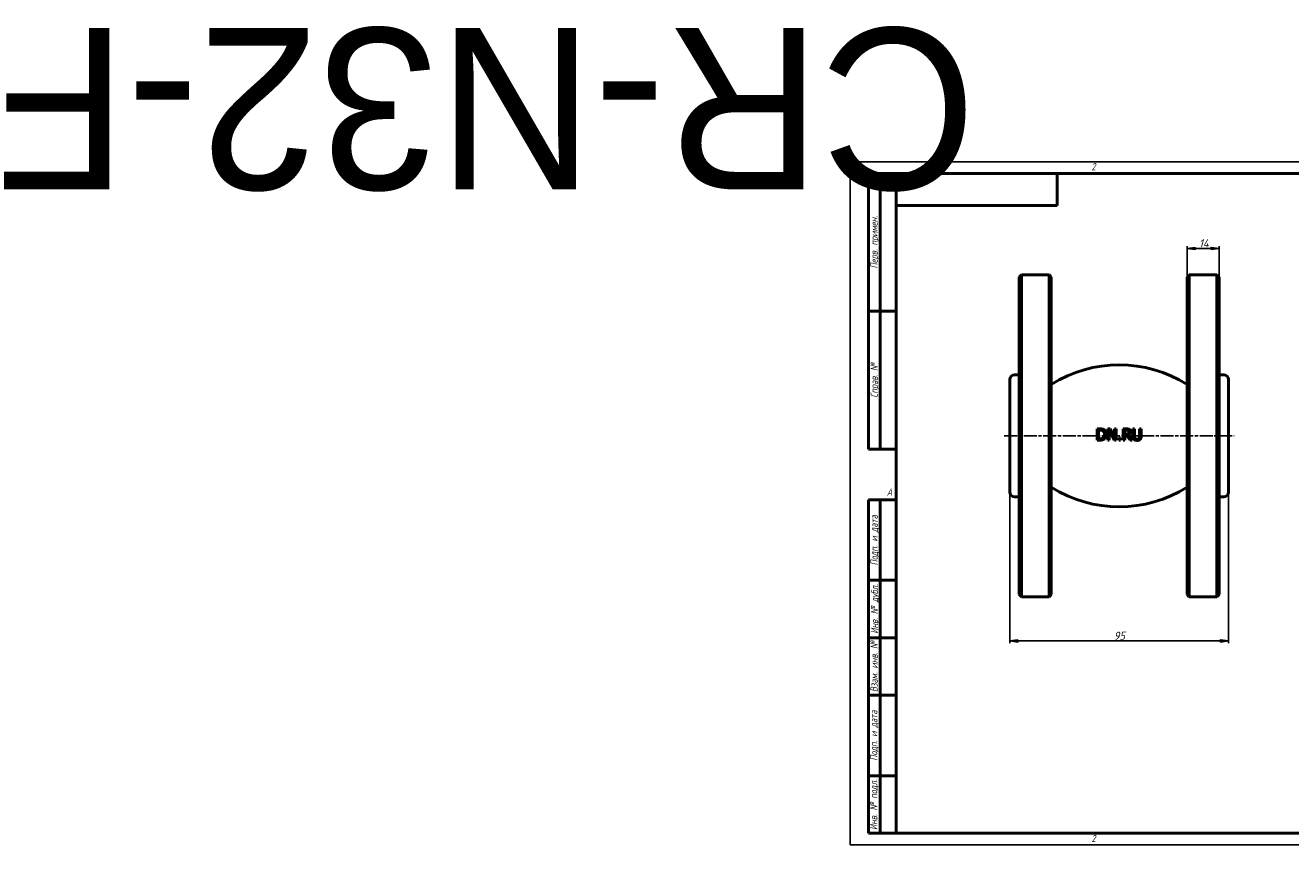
# Model space of a CAD drawing. Header units: millimetres. Extents: x -359 to 2393, y -69 to 356.
# Tile 1 of 4: x -359 to 192, y 0 to 356. Entities that reach past the tile are written whole.
import ezdxf
from ezdxf.enums import TextEntityAlignment as Align

# ---------------------------------------------------------------- set-up
doc = ezdxf.new("R2018")
doc.units = ezdxf.units.MM
doc.linetypes.add('CHAIN', pattern=[0.7087, 0.4724, -0.0591, 0.1181, -0.0591])
for name, color, linetype, lineweight in [('Видимый контур (ГОСТ)', 7, 'Continuous', 50), ('Кромка (ГОСТ)', 7, 'Continuous', 50), ('Обозначение (ГОСТ)', 7, 'Continuous', 25), ('Осевая линия (ГОСТ)', 7, 'Continuous', 25), ('Размер (ГОСТ)', 7, 'Continuous', 25), ('Эскизная геометрия (ГОСТ)', 7, 'Continuous', 50)]:
    doc.layers.add(name, color=color, linetype=linetype, lineweight=lineweight)
doc.styles.add('Альтернативный текст (ГОСТ)', font='arial.ttf', dxfattribs={"width": 0.8})
doc.styles.add('Обычный текст (ГОСТ)', font='GOST Common Italic.ttf')
doc.dimstyles.new('Обычный (ГОСТ)', dxfattribs={"dimtxt": 3.5, "dimasz": 3.5, "dimexe": 1, "dimexo": 0, "dimgap": 0.5, "dimtad": 1, "dimrnd": 1e-08, "dimtxsty": 'Обычный текст (ГОСТ)', "dimblk": 'Filled-1', "dimcen": 0.09, "dimdle": 15, "dimclrd": 256, "dimclre": 256, "dimclrt": 256, "dimazin": 2, "dimtfac": 0.714286, "dimtdec": 3, "dimtmove": 0, "dimatfit": 3, "dimfxl": 1, "dimtolj": 1, "dimlwd": 25, "dimlwe": 25, "dimarcsym": 0})

# ---------------------------------------------------------------- blocks, each defined once
blk = doc.blocks.new('Рамки ГОСТ - Рамка')
at = {"layer": 'Кромка (ГОСТ)', "lineweight": 25}
for p, q in [((0, 0), (0, 297)), ((0, 297), (420, 297)), ((420, 297), (420, 0)), ((420, 0), (0, 0))]:
    blk.add_line(p, q, dxfattribs=at)
at = {"layer": 'Кромка (ГОСТ)'}
for p, q in [((415, 292), (20, 292)), ((20, 292), (20, 5)), ((210, 292), (210, 297)), ((415, 5), (415, 292)), ((20, 5), (415, 5)), ((210, 5), (210, 0))]:
    blk.add_line(p, q, dxfattribs=at)
at = {"layer": 'Кромка (ГОСТ)', "char_height": 3.17, "attachment_point": 1, "style": 'Альтернативный текст (ГОСТ)'}
for s, insert, width in [('\\fGOST Common|b0|i1;{\\H3.1700;2}', (105, 296.5), 5.2328), ('\\fGOST Common|b0|i1;{\\H3.1700;1}', (315.02, 296.44), 5.2327), ('\\fGOST Common|b0|i1;{\\H3.1700;A}', (16, 155), 5.1335), ('\\fGOST Common|b0|i1;{\\H3.1700;A}', (416, 148.5), 5.0704), ('\\fGOST Common|b0|i1;{\\H3.1700;2}', (104.99, 4.3), 5.2328), ('\\fGOST Common|b0|i1;{\\H3.1700;1}', (315, 4.14), 6.6287), ('\\fGOST Common|b0|i1;{\\H3.1700;Формат А3}', (370, 4.39), 25.2103)]:
    blk.add_mtext(s, dxfattribs=dict(at, insert=insert, width=width))
blk = doc.blocks.new('ГОСТ - Доп. графы 1')
at = {"layer": 'Эскизная геометрия (ГОСТ)'}
for p, q in [((-12, 0), (-12, 145)), ((-12, 145), (0, 145)), ((-7, 145), (-7, 0)), ((-12, 110), (-7, 110)), ((-7, 110), (0, 110)), ((-12, 85), (-7, 85)), ((-7, 85), (0, 85)), ((-12, 60), (-7, 60)), ((-7, 60), (0, 60)), ((-12, 25), (-7, 25)), ((-7, 25), (0, 25)), ((0, 0), (-12, 0))]:
    blk.add_line(p, q, dxfattribs=at)
at = {"layer": 'Обозначение (ГОСТ)', "char_height": 3.17, "attachment_point": 5, "rotation": 90, "style": 'Альтернативный текст (ГОСТ)'}
for s, insert, width in [('\\fGOST Common|b0|i1;{\\H3.1700;Подп. и дата}', (-9.37, 127.41), 34.7679), ('\\fGOST Common|b0|i1;{\\H3.1700;Инв. № дубл.}', (-8.95, 97.55), 24.8438), ('\\fGOST Common|b0|i1;{\\H3.1700;Взам. инв. №}', (-9.58, 72.53), 24.8669), ('\\fGOST Common|b0|i1;{\\H3.1700;Подп. и дата}', (-9.5, 42.47), 35.1486), ('\\fGOST Common|b0|i1;{\\H3.1700;Инв. № подл.}', (-9.5, 12.41), 24.9618)]:
    blk.add_mtext(s, dxfattribs=dict(at, insert=insert, width=width))
at = {"layer": 'Обозначение (ГОСТ)', "lineweight": 30, "flags": 17}
for tag, p in [('Подп._и_дата_2', (-3.53, 127.51)), ('Инв._номер_дубликата', (-3.41, 97.47)), ('Взамен_инв._номера', (-3.46, 72.53)), ('Подп._и_дата_1', (-3.42, 42.35)), ('ИНВЕНТАРНЫЙ_НОМЕР', (-3.33, 12.68))]:
    blk.add_attdef(tag, text='', height=3.17, rotation=90, dxfattribs=at).set_placement(p, align=Align.MIDDLE_CENTER)
blk = doc.blocks.new('ГОСТ - Доп. графы 2')
at = {"layer": 'Эскизная геометрия (ГОСТ)'}
for p, q in [((-12, 0), (-12, 120)), ((-12, 120), (0, 120)), ((-7, 0), (-7, 120)), ((-12, 60), (0, 60)), ((0, 0), (-12, 0))]:
    blk.add_line(p, q, dxfattribs=at)
at = {"layer": 'Обозначение (ГОСТ)', "char_height": 3.17, "attachment_point": 5, "rotation": 90, "style": 'Альтернативный текст (ГОСТ)'}
for s, insert, width in [('\\fGOST Common|b0|i1;{\\H3.1700;Перв. примен.}', (-9.19, 90.05), 60.0143), ('\\fGOST Common|b0|i1;{\\H3.1700;Справ. №}', (-9.1, 30), 59.9357)]:
    blk.add_mtext(s, dxfattribs=dict(at, insert=insert, width=width))
at = {"layer": 'Обозначение (ГОСТ)', "lineweight": 30, "flags": 17}
for tag, p in [('Первичная_применяемость', (-3.65, 90.03)), ('Справочный_номер', (-3.55, 30.02))]:
    blk.add_attdef(tag, text='', height=3.17, rotation=90, dxfattribs=at).set_placement(p, align=Align.MIDDLE_CENTER)
blk = doc.blocks.new('ГОСТ - Доп. графы 3')
at = {"layer": 'Эскизная геометрия (ГОСТ)'}
for p, q in [((0, 0), (70, 0)), ((70, 0), (70, -14)), ((70, -14), (0, -14))]:
    blk.add_line(p, q, dxfattribs=at)
at = {"layer": 'Обозначение (ГОСТ)', "lineweight": 30}
blk.add_attdef('ОБОЗНАЧЕНИЕ', text='', height=5, rotation=180, dxfattribs=at).set_placement((34.94, -6.97), align=Align.MIDDLE_CENTER)
blk = doc.blocks.new('Filled-1')
at = {"color": 0}
for p, q in [((0, 0), (-1, 0.14)), ((-1, 0.14), (-1, -0.14)), ((-1, 0), (0, 0)), ((-1, -0.14), (0, 0))]:
    blk.add_line(p, q, dxfattribs=at)
at = {"color": 0, "flags": 128}
blk.add_lwpolyline([(-1, -0.14), (0, 0), (-1, 0.14), (-1, -0.14)], dxfattribs=at)
at = {"color": 0}
blk.add_solid([(-1, -0.14), (0, 0), (-1, 0.14), (-1, -0.14)], dxfattribs=at)
blk = doc.blocks.new('*D9')
at = {"layer": 'Defpoints', "color": 0, "linetype": 'Continuous', "transparency": 16777216}
for p in [(69.49, 153.33), (164.49, 153.33), (164.49, 88.65)]:
    blk.add_point(p, dxfattribs=at)
at = {"layer": 'Размер (ГОСТ)', "linetype": 'Continuous', "lineweight": 25, "transparency": 16777216}
for p, q in [((69.49, 153.33), (69.49, 87.65)), ((164.49, 153.33), (164.49, 87.65)), ((72.99, 88.65), (160.99, 88.65))]:
    blk.add_line(p, q, dxfattribs=at)
at = {"layer": 'Размер (ГОСТ)', "linetype": 'Continuous', "lineweight": 25, "transparency": 16777216, "xscale": 3.5, "yscale": 3.5, "zscale": 3.5, "rotation": 180}
blk.add_blockref('Filled-1', (69.49, 88.65), dxfattribs=at)
at = {"layer": 'Размер (ГОСТ)', "linetype": 'Continuous', "lineweight": 25, "transparency": 16777216, "xscale": 3.5, "yscale": 3.5, "zscale": 3.5}
blk.add_blockref('Filled-1', (164.49, 88.65), dxfattribs=at)
at = {"layer": 'Размер (ГОСТ)', "linetype": 'Continuous', "lineweight": 25, "transparency": 16777216, "insert": (114.67, 92.65), "char_height": 3.5, "attachment_point": 1, "style": 'Обычный текст (ГОСТ)'}
blk.add_mtext('\\A1;95', dxfattribs=at)
blk = doc.blocks.new('*D10')
at = {"layer": 'Defpoints', "color": 0, "linetype": 'Continuous', "transparency": 16777216}
for p in [(160.49, 259.33), (146.49, 246.83), (160.49, 246.83)]:
    blk.add_point(p, dxfattribs=at)
at = {"layer": 'Размер (ГОСТ)', "linetype": 'Continuous', "lineweight": 25, "transparency": 16777216}
for p, q in [((146.49, 246.83), (146.49, 260.33)), ((149.99, 259.33), (156.99, 259.33)), ((160.49, 246.83), (160.49, 260.33))]:
    blk.add_line(p, q, dxfattribs=at)
at = {"layer": 'Размер (ГОСТ)', "linetype": 'Continuous', "lineweight": 25, "transparency": 16777216, "xscale": 3.5, "yscale": 3.5, "zscale": 3.5, "rotation": 180}
blk.add_blockref('Filled-1', (146.49, 259.33), dxfattribs=at)
at = {"layer": 'Размер (ГОСТ)', "linetype": 'Continuous', "lineweight": 25, "transparency": 16777216, "xscale": 3.5, "yscale": 3.5, "zscale": 3.5}
blk.add_blockref('Filled-1', (160.49, 259.33), dxfattribs=at)
at = {"layer": 'Размер (ГОСТ)', "linetype": 'Continuous', "lineweight": 25, "transparency": 16777216, "insert": (151.74, 263.33), "char_height": 3.5, "attachment_point": 1, "style": 'Обычный текст (ГОСТ)'}
blk.add_mtext('\\A1;14', dxfattribs=at)

msp = doc.modelspace()

# ---------------------------------------------------------------- linework, layer by layer
at = {"layer": 'Видимый контур (ГОСТ)'}
for p, q in [((73.492, 246.833), (74.492, 247.833)), ((74.492, 247.833), (74.492, 107.833)), ((74.492, 247.833), (86.492, 247.833)), ((86.492, 107.833), (86.492, 247.833)), ((87.492, 246.833), (86.492, 247.833)), ((146.492, 246.833), (147.492, 247.833)), ((147.492, 247.833), (147.492, 107.833)), ((147.492, 247.833), (159.492, 247.833)), ((159.492, 107.833), (159.492, 247.833)), ((160.492, 246.833), (159.492, 247.833)), ((73.492, 108.833), (73.492, 246.833)), ((87.492, 246.833), (87.492, 108.833)), ((146.492, 108.833), (146.492, 246.833)), ((160.492, 246.833), (160.492, 108.833)), ((71.492, 204.333), (73.492, 204.333)), ((160.492, 204.333), (162.492, 204.333)), ((69.492, 153.333), (69.492, 202.333)), ((164.492, 202.333), (164.492, 153.333)), ((107.399, 175.946), (107.399, 180.946)), ((108.063, 180.37), (108.57, 180.37)), ((108.063, 180.37), (108.063, 176.521)), ((108.57, 176.521), (108.063, 176.521)), ((112.063, 175.946), (112.063, 180.946)), ((112.683, 180.257), (112.683, 175.946)), ((112.683, 180.257), (114.895, 175.946)), ((115.021, 176.987), (113.007, 180.946)), ((115.64, 180.946), (115.021, 180.946)), ((115.021, 176.987), (115.021, 180.946)), ((115.64, 180.946), (115.64, 175.946)), ((117.585, 176.902), (116.783, 176.902)), ((116.783, 175.946), (116.783, 176.902)), ((117.585, 176.902), (117.585, 175.946)), ((118.736, 175.946), (118.736, 180.946)), ((119.401, 180.37), (119.401, 178.49)), ((119.401, 180.37), (120.061, 180.37)), ((119.984, 178.49), (119.401, 178.49)), ((119.401, 177.935), (119.401, 175.946)), ((119.401, 177.935), (120.162, 177.935)), ((120.162, 177.935), (121.743, 175.946)), ((122.606, 175.946), (120.827, 178.121)), ((123.606, 180.946), (122.942, 180.946)), ((122.942, 177.826), (122.942, 180.946)), ((123.606, 180.946), (123.606, 177.826)), ((126.56, 180.946), (125.896, 180.946)), ((125.896, 177.809), (125.896, 180.946)), ((126.56, 180.946), (126.56, 177.826)), ((112.063, 175.946), (112.683, 175.946)), ((114.895, 175.946), (115.64, 175.946)), ((116.783, 175.946), (117.585, 175.946)), ((118.736, 175.946), (119.401, 175.946)), ((121.743, 175.946), (122.606, 175.946)), ((71.492, 151.333), (73.492, 151.333)), ((160.492, 151.333), (162.492, 151.333)), ((73.492, 108.833), (74.492, 107.833)), ((74.492, 107.833), (86.492, 107.833)), ((87.492, 108.833), (86.492, 107.833)), ((146.492, 108.833), (147.492, 107.833)), ((147.492, 107.833), (159.492, 107.833)), ((160.492, 108.833), (159.492, 107.833))]:
    msp.add_line(p, q, dxfattribs=at)
for centre, radius, start, end in [((71.492, 202.333), 2, 90, 180), ((116.992, 153.713), 55, 57.56356, 122.43644), ((162.492, 202.333), 2, 0, 90), ((116.992, 201.954), 55, 237.56356, 302.43644), ((71.492, 153.333), 2, 180, 270), ((162.492, 153.333), 2, 270, 0)]:
    msp.add_arc(centre, radius, start, end, dxfattribs=at)
for centre, major_axis, ratio, start_param, end_param in [((116.99, 180.944), (-55.209, 0), 0.0000198, 4.86609, 4.8869945), ((116.992, 180.945), (-55.222, 0), 0.0000151, 4.7846106, 4.8017628), ((116.992, 180.944), (-55.225, 0), 0.0000256, 4.6574443, 4.6807983), ((116.991, 175.946), (55.393, 0), 0.0000108, 4.5383478, 4.559403)]:
    msp.add_ellipse(centre, major_axis=major_axis, ratio=ratio, start_param=start_param, end_param=end_param, dxfattribs=at)
for points, knots in [([(110.328, 180.549), (110.159, 180.66), (109.971, 180.741), (109.559, 180.87), (109.225, 180.946), (108.538, 180.946)], [0, 0, 0, 0, 0.06141296, 0.06141296, 0.13089149, 0.13089149, 0.13089149, 0.13089149]), ([(108.55, 175.946), (108.793, 175.946), (109.054, 175.955), (109.524, 176.014), (109.681, 176.054), (109.997, 176.165), (110.163, 176.248), (110.32, 176.347)], [0, 0, 0, 0, 0.07379005, 0.07379005, 0.14349685, 0.14349685, 0.23054971, 0.23054971, 0.23054971, 0.23054971]), ([(108.57, 180.37), (109.024, 180.37), (109.278, 180.316), (109.597, 180.221), (109.748, 180.155), (109.891, 180.07)], [-0.10104088, -0.10104088, -0.10104088, -0.10104088, -0.05038239, -0.05038239, 0, 0, 0, 0]), ([(109.952, 176.853), (109.834, 176.77), (109.707, 176.705), (109.498, 176.629), (109.363, 176.586), (108.949, 176.53), (108.757, 176.521), (108.57, 176.521)], [-0.25444637, -0.25444637, -0.25444637, -0.25444637, -0.12650873, -0.12650873, -0.05677786, -0.05677786, 0, 0, 0, 0]), ([(109.891, 180.07), (110.023, 179.989), (110.14, 179.891), (110.343, 179.653), (110.423, 179.518), (110.542, 179.237), (110.582, 179.094), (110.637, 178.784), (110.649, 178.616), (110.649, 178.45)], [-0.18881117, -0.18881117, -0.18881117, -0.18881117, -0.14194103, -0.14194103, -0.09452902, -0.09452902, -0.04996378, -0.04996378, 0, 0, 0, 0]), ([(110.649, 178.45), (110.649, 178.201), (110.625, 177.942), (110.521, 177.579), (110.455, 177.397), (110.222, 177.071), (110.097, 176.951), (109.952, 176.853)], [-0.25090122, -0.25090122, -0.25090122, -0.25090122, -0.12066592, -0.12066592, -0.05304442, -0.05304442, 0, 0, 0, 0]), ([(110.32, 176.347), (110.509, 176.471), (110.672, 176.624), (110.957, 176.99), (111.077, 177.206), (111.288, 177.754), (111.341, 178.094), (111.341, 178.442)], [0, 0, 0, 0, 0.06832896, 0.06832896, 0.13983838, 0.13983838, 0.24336053, 0.24336053, 0.24336053, 0.24336053]), ([(111.341, 178.442), (111.341, 178.685), (111.319, 178.931), (111.204, 179.431), (111.117, 179.628), (110.949, 179.934), (110.848, 180.077), (110.609, 180.338), (110.475, 180.451), (110.328, 180.549)], [0, 0, 0, 0, 0.07317403, 0.07317403, 0.15424961, 0.15424961, 0.23829635, 0.23829635, 0.32210022, 0.32210022, 0.32210022, 0.32210022]), ([(120.888, 178.749), (120.835, 178.697), (120.777, 178.653), (120.712, 178.618), (120.689, 178.606), (120.667, 178.596), (120.647, 178.587), (120.614, 178.573), (120.584, 178.563), (120.559, 178.556), (120.545, 178.552), (120.533, 178.548), (120.522, 178.546), (120.514, 178.544), (120.507, 178.542), (120.501, 178.541), (120.401, 178.519), (120.298, 178.505), (120.194, 178.497), (120.124, 178.492), (120.054, 178.49), (119.984, 178.49)], [-0.06950679, -0.06950679, -0.06950679, -0.06950679, -0.06216563, -0.06216563, -0.06216563, -0.059620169, -0.059620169, -0.059620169, -0.055615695, -0.055615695, -0.055615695, -0.053417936, -0.053417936, -0.053417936, -0.051611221, -0.051611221, -0.051611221, -0.020904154, -0.020904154, -0.020904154, 0, 0, 0, 0]), ([(121.297, 180.682), (121.17, 180.764), (121.034, 180.828), (120.822, 180.886), (120.585, 180.946), (120.025, 180.946)], [0, 0, 0, 0, 0.045397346, 0.045397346, 0.066012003, 0.066012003, 0.066012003, 0.066012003]), ([(120.061, 180.37), (120.189, 180.37), (120.328, 180.364), (120.529, 180.333), (120.601, 180.316), (120.736, 180.268), (120.798, 180.238), (120.855, 180.2)], [-0.082292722, -0.082292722, -0.082292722, -0.082292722, -0.043283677, -0.043283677, -0.020583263, -0.020583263, 0, 0, 0, 0]), ([(120.827, 178.121), (120.957, 178.17), (121.081, 178.231), (121.307, 178.38), (121.407, 178.465), (121.652, 178.735), (121.729, 178.899), (121.838, 179.2), (121.864, 179.394), (121.864, 179.588)], [0, 0, 0, 0, 0.04168814, 0.04168814, 0.08136022, 0.08136022, 0.15144361, 0.15144361, 0.26045225, 0.26045225, 0.26045225, 0.26045225]), ([(120.855, 180.2), (120.911, 180.162), (120.962, 180.117), (121.005, 180.065), (121.024, 180.042), (121.04, 180.02), (121.053, 179.998), (121.066, 179.978), (121.077, 179.958), (121.087, 179.939), (121.089, 179.933), (121.092, 179.928), (121.094, 179.922), (121.098, 179.913), (121.102, 179.904), (121.106, 179.896), (121.14, 179.814), (121.158, 179.728), (121.167, 179.641), (121.17, 179.606), (121.171, 179.571), (121.171, 179.536)], [-0.066945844, -0.066945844, -0.066945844, -0.066945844, -0.053080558, -0.053080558, -0.053080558, -0.047123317, -0.047123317, -0.047123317, -0.041452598, -0.041452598, -0.041452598, -0.03983864, -0.03983864, -0.03983864, -0.037048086, -0.037048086, -0.037048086, -0.010565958, -0.010565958, -0.010565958, 0, 0, 0, 0]), ([(121.171, 179.536), (121.171, 179.442), (121.165, 179.347), (121.148, 179.255), (121.136, 179.19), (121.12, 179.133), (121.102, 179.082), (121.094, 179.059), (121.086, 179.038), (121.077, 179.018), (121.032, 178.916), (120.969, 178.826), (120.888, 178.749)], [-0.077010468, -0.077010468, -0.077010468, -0.077010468, -0.055382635, -0.055382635, -0.055382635, -0.040226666, -0.040226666, -0.040226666, -0.033613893, -0.033613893, -0.033613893, 0, 0, 0, 0]), ([(121.864, 179.588), (121.864, 179.711), (121.853, 179.836), (121.825, 179.956), (121.815, 179.998), (121.803, 180.036), (121.792, 180.07), (121.778, 180.111), (121.763, 180.145), (121.75, 180.174), (121.74, 180.194), (121.731, 180.212), (121.723, 180.227), (121.719, 180.234), (121.716, 180.241), (121.712, 180.247), (121.71, 180.25), (121.708, 180.254), (121.706, 180.257), (121.622, 180.401), (121.512, 180.524), (121.379, 180.625), (121.352, 180.645), (121.325, 180.664), (121.297, 180.682)], [-0.092579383, -0.092579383, -0.092579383, -0.092579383, -0.078314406, -0.078314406, -0.078314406, -0.073263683, -0.073263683, -0.073263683, -0.067320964, -0.067320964, -0.067320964, -0.063268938, -0.063268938, -0.063268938, -0.061378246, -0.061378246, -0.061378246, -0.060266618, -0.060266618, -0.060266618, -0.009979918, -0.009979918, -0.009979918, 0, 0, 0, 0]), ([(122.942, 177.826), (122.942, 177.536), (122.963, 177.145), (123.121, 176.723), (123.167, 176.63), (123.281, 176.455), (123.346, 176.375), (123.42, 176.302)], [0, 0, 0, 0, 0.08679869, 0.08679869, 0.11295821, 0.11295821, 0.13907023, 0.13907023, 0.13907023, 0.13907023]), ([(123.42, 176.302), (123.556, 176.166), (123.714, 176.063), (124.063, 175.918), (124.329, 175.84), (124.749, 175.84)], [0, 0, 0, 0, 0.05811283, 0.05811283, 0.11452642, 0.11452642, 0.11452642, 0.11452642]), ([(123.821, 176.817), (123.745, 176.932), (123.693, 177.058), (123.631, 177.326), (123.606, 177.53), (123.606, 177.826)], [0, 0, 0, 0, 0.041595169, 0.041595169, 0.082743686, 0.082743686, 0.082743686, 0.082743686]), ([(124.749, 176.408), (124.638, 176.408), (124.525, 176.416), (124.416, 176.438), (124.409, 176.44), (124.403, 176.441), (124.396, 176.443), (124.36, 176.451), (124.323, 176.46), (124.288, 176.472), (124.253, 176.483), (124.219, 176.496), (124.186, 176.511), (124.161, 176.522), (124.136, 176.534), (124.112, 176.548), (124.017, 176.601), (123.935, 176.669), (123.866, 176.754), (123.85, 176.775), (123.835, 176.795), (123.821, 176.817)], [-0.10702273, -0.10702273, -0.10702273, -0.10702273, -0.07348375, -0.07348375, -0.07348375, -0.07151947, -0.07151947, -0.07151947, -0.06012088, -0.06012088, -0.06012088, -0.04904864, -0.04904864, -0.04904864, -0.04072605, -0.04072605, -0.04072605, -0.00774323, -0.00774323, -0.00774323, 0, 0, 0, 0]), ([(125.681, 176.817), (125.643, 176.759), (125.598, 176.707), (125.492, 176.613), (125.433, 176.574), (125.29, 176.501), (125.193, 176.465), (124.973, 176.417), (124.861, 176.408), (124.749, 176.408)], [0, 0, 0, 0, 0.02090108, 0.02090108, 0.042413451, 0.042413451, 0.069478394, 0.069478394, 0.096112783, 0.096112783, 0.096112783, 0.096112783]), ([(124.749, 175.84), (124.966, 175.84), (125.196, 175.859), (125.488, 175.938), (125.623, 175.981), (125.886, 176.132), (125.989, 176.21), (126.082, 176.302)], [0, 0, 0, 0, 0.06581071, 0.06581071, 0.09142352, 0.09142352, 0.11082716, 0.11082716, 0.11082716, 0.11082716]), ([(125.896, 177.809), (125.896, 177.664), (125.889, 177.51), (125.853, 177.227), (125.83, 177.139), (125.776, 176.982), (125.734, 176.897), (125.681, 176.817)], [0, 0, 0, 0, 0.04358961, 0.04358961, 0.08548583, 0.08548583, 0.14256443, 0.14256443, 0.14256443, 0.14256443]), ([(126.082, 176.302), (126.153, 176.369), (126.215, 176.443), (126.324, 176.606), (126.369, 176.693), (126.54, 177.123), (126.56, 177.545), (126.56, 177.826)], [0, 0, 0, 0, 0.02933559, 0.02933559, 0.05884432, 0.05884432, 0.16816305, 0.16816305, 0.16816305, 0.16816305])]:
    msp.add_open_spline(points, degree=3, knots=knots, dxfattribs=at)
at = {"layer": 'Осевая линия (ГОСТ)', "linetype": 'CHAIN', "ltscale": 11.993792}
msp.add_line((66.992, 177.833), (166.992, 177.833), dxfattribs=at)

# ---------------------------------------------------------------- block references
ref = msp.add_blockref('ГОСТ - Доп. графы 3', (20, 292))
lines = msp.add_mtext('CR-N32-F', dxfattribs={"layer": 'Обозначение (ГОСТ)', "insert": (54.942, 285.032), "char_height": 70.1248, "attachment_point": 1, "rotation": 180})
ref.add_attrib('ОБОЗНАЧЕНИЕ', '', (54.942, 285.032)).embed_mtext(lines)
for name, p in [('Рамки ГОСТ - Рамка', (0, 0)), ('ГОСТ - Доп. графы 2', (20, 172)), ('ГОСТ - Доп. графы 1', (20, 5))]:
    msp.add_blockref(name, p)

# ---------------------------------------------------------------- dimensions: what is measured, and where the dimension line sits
at = {"layer": 'Размер (ГОСТ)', "linetype": 'Continuous', "lineweight": 25}
for base, p1, p2, picture, middle in [((160.492, 259.333), (146.492, 246.833), (160.492, 246.833), '*D10', (153.492, 259.333)), ((164.492, 88.646), (69.492, 153.333), (164.492, 153.333), '*D9', (116.992, 88.646))]:
    dim = msp.add_linear_dim(base=base, p1=p1, p2=p2, angle=180, dimstyle='Обычный (ГОСТ)', override={"dimgap": 0.5, "dimdec": 2, "dimtol": 0, "dimlim": 0, "dimtp": 0, "dimtm": 0, "dimtdec": 3, "dimtofl": 0, "dimatfit": 1}, dxfattribs=at)
    dim.commit()
    dim.dimension.update_dxf_attribs({"geometry": picture, "text_midpoint": middle, "dimtype": 160})

doc.saveas('drawing.dxf')
